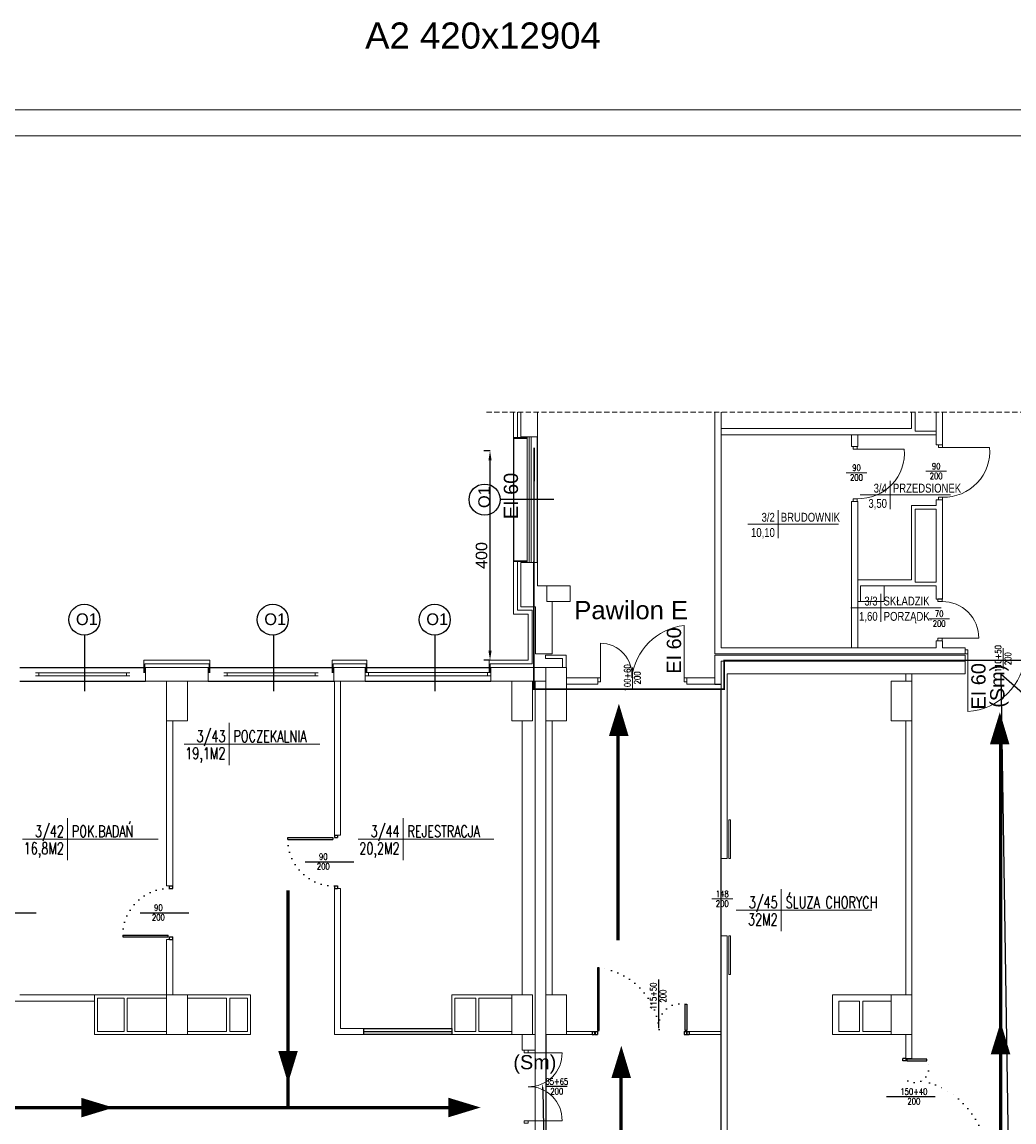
# Model space of a CAD drawing. Header units: millimetres. Extents: x 126553 to 403692, y -95821 to 38049.
# Tile 245 of 256: x 250739 to 252635, y 7509 to 9611. Entities that reach past the tile are written whole.
import ezdxf
from ezdxf import colors
from ezdxf.entities.mleader import LeaderData, LeaderLine
from ezdxf.enums import TextEntityAlignment as Align
from ezdxf.math import Vec2, Vec3

# ---------------------------------------------------------------- set-up
doc = ezdxf.new("R2010")
doc.units = ezdxf.units.MM
for name, pattern in [('ACAD_ISO02W100', [15, 12, -3]), ('DASHED', [15, 10, -5]), ('DOTX2', [12.7, 0, -12.7])]:
    doc.linetypes.add(name, pattern=pattern)
for name, color, linetype in [('11_widok i dodatki', 7, 'Continuous'), ('WENTYLE_WADLIWE', 1, 'Continuous'), ('WIDOK', 7, 'Continuous')]:
    doc.layers.add(name, color=color, linetype=linetype)
for name, color, linetype, lineweight in [('_(03 CIENKA DASHED)', 7, 'DASHED', 13), ('_(06 GRUBA)', 7, 'Continuous', 40), ('A-opis', 7, 'Continuous', 18), ('CIENKIE', 7, 'Continuous', 18), ('ekspertyza', 7, 'Continuous', 30), ('ewakaucja', 3, 'Continuous', 50), ('ocieplenie', 253, 'BATTING', 18), ('OKNA', 7, 'Continuous', 13), ('opisy', 7, 'Continuous', 18), ('ramki', 250, 'Continuous', 13), ('WAW_P-POŻ', 10, 'Continuous', 9), ('WAW_ŚLUSARKA ALUMINIOWA OPIS PB', 7, 'Continuous', 9), ('WYMIAR', 7, 'Continuous', 18), ('ŚCIANY CIENKIE', 7, 'Continuous', 18), ('ŚCIANY GRUBE', 7, 'Continuous', 20)]:
    doc.layers.add(name, color=color, linetype=linetype, lineweight=lineweight)
doc.styles.add('11_RJ', font='arial.ttf')
doc.styles.add('Arial', font='arial.ttf')
doc.styles.add('OPIS', font='romans.shx', dxfattribs={"width": 0.8})
doc.styles.add('ROMANS', font='romans.shx', dxfattribs={"width": 0.7})
doc.styles.add('STYLE1', font='txt', dxfattribs={"width": 0.8})
doc.linetypes.add('BATTING', pattern='A,0.0001,-0.1,[134,LTYPESHP.SHX,S=0.1,R=0,X=-0.1,Y=0],-0.2,[134,LTYPESHP.SHX,S=0.1,R=180,X=0.1,Y=0],-0.1', length=0.4001)
doc.dimstyles.new('100 moje', dxfattribs={"dimtxt": 22, "dimasz": 12, "dimexe": 12, "dimexo": 20, "dimgap": 3, "dimtad": 1, "dimdec": 1, "dimrnd": 0.5, "dimtxsty": 'Standard', "dimblk1": 'ARCHTICK', "dimblk2": 'ARCHTICK', "dimsah": 1, "dimcen": 0.1, "dimdle": 10, "dimclrd": 256, "dimclre": 256, "dimclrt": 256, "dimadec": 0, "dimazin": 0, "dimtfac": 1, "dimtdec": 1, "dimtofl": 0, "dimtmove": 1, "dimatfit": 3, "dimfxl": 12, "dimfxlon": 1, "dimtolj": 1, "dimtzin": 0, "dimarcsym": 0})

# ---------------------------------------------------------------- blocks, each defined once
blk = doc.blocks.new('OKNO')
at = {"layer": 'OKNA'}
for p, q in [((30, 15.9), (210, 15.9)), ((30, 9.9), (210, 9.9)), ((36, 9.9), (36, 15.9)), ((204, 9.9), (204, 15.9))]:
    blk.add_line(p, q, dxfattribs=at)
blk = doc.blocks.new('METKA')
for p, q in [((0, 26.9), (0, -26.9)), ((-57.4, 0), (115.4, 0))]:
    blk.add_line(p, q)
at = {"layer": 'opisy', "style": 'STYLE1', "width": 0.8, "flags": 4}
for tag, p in [('NUMER', (-6.1, 4.5)), ('POWIERZCHNIA', (-6, -24.6))]:
    blk.add_attdef(tag, text='', height=17, dxfattribs=at).set_placement(p, align=Align.RIGHT)
for tag, p in [('NAZWA', (5.3, 4.6)), ('POSADZKA', (5.6, -24.7))]:
    blk.add_attdef(tag, p, '', height=17, dxfattribs=at)
blk = doc.blocks.new('o1')
at = {"layer": 'WIDOK'}
blk.add_circle((-85.4, -0.7), 29.7, dxfattribs=at)
at = {"layer": 'opisy', "insert": (-101.5, 11.4), "char_height": 22.4, "width": 15.9, "attachment_point": 1}
blk.add_mtext('{\\fArial|b0|i0|c238|p34;O1}', dxfattribs=at)
blk = doc.blocks.new('A$C121B6CE3')
blk.add_lwpolyline([(0, -20), (0, 20)])
at = {"style": 'OPIS', "width": 0.8}
blk.add_attdef('Szerokość', text='', height=12, rotation=90, dxfattribs=at).set_placement((0, 0), align=Align.BOTTOM_CENTER)
blk.add_attdef('Wysokość', text='', height=12, rotation=90, dxfattribs=at).set_placement((3, 0), align=Align.TOP_CENTER)
blk = doc.blocks.new('*D2528')
at = {"layer": 'Defpoints', "color": 0, "linetype": 'Continuous', "lineweight": 60, "transparency": 16777216}
for p in [(251633.7, 8791.5), (251645.5, 8791.5), (251639.7, 8391.5)]:
    blk.add_point(p, dxfattribs=at)
at = {"layer": 'ekspertyza', "linetype": 'Continuous', "lineweight": -2, "transparency": 16777216}
for p, q in [((251633.7, 8791.5), (251621.7, 8791.5)), ((251633.7, 8409.5), (251633.7, 8773.5)), ((251633.7, 8391.5), (251621.7, 8391.5))]:
    blk.add_line(p, q, dxfattribs=at)
at = {"layer": 'ekspertyza', "linetype": 'Continuous', "lineweight": 60, "transparency": 16777216}
for points in [[(251630.7, 8773.5), (251636.7, 8773.5), (251633.7, 8791.5)], [(251630.7, 8409.5), (251636.7, 8409.5), (251633.7, 8391.5)]]:
    blk.add_solid(points, dxfattribs=at)
at = {"layer": 'ekspertyza', "linetype": 'Continuous', "lineweight": 20, "transparency": 16777216, "insert": (251617.5, 8591.5), "char_height": 22, "attachment_point": 5, "rotation": 90, "style": 'Arial'}
blk.add_mtext('\\A1;400', dxfattribs=at)

msp = doc.modelspace()

# ---------------------------------------------------------------- linework, layer by layer
for p, q in [((251336.24891, 8057.08599), (251342.36891, 8057.08599)), ((251336.24891, 8057.08599), (251336.24891, 8052.4914)), ((251342.36891, 8057.08599), (251342.36891, 8052.4914)), ((251247.11377, 8048.81572), (251247.11377, 8052.4914)), ((251247.11377, 8048.81572), (251333.49215, 8048.81572)), ((251247.18959, 8052.4914), (251333.49215, 8052.4914)), ((251333.49215, 8052.4914), (251333.49215, 8048.81572)), ((251336.24891, 8052.4914), (251342.36891, 8052.4914)), ((251280.49935, 8006.08599), (251373.51646, 8006.08599)), ((251021.03283, 7959.68059), (251027.15283, 7959.68059)), ((251021.03283, 7955.08599), (251021.03283, 7959.68059)), ((251021.03283, 7955.08599), (251027.15283, 7955.08599)), ((251027.15283, 7955.08599), (251027.15283, 7959.68059)), ((251336.24891, 7959.68059), (251342.36891, 7959.68059)), ((251336.24891, 7959.68059), (251336.24891, 7955.08599)), ((251336.24891, 7955.08599), (251342.36891, 7955.08599)), ((251342.36891, 7959.68059), (251342.36891, 7955.08599)), ((250673.28327, 7908.68059), (250766.30038, 7908.68059)), ((250965.28327, 7908.68059), (251058.30038, 7908.68059)), ((250931.89769, 7865.95086), (251018.27607, 7865.95086)), ((250931.89769, 7865.95086), (250931.89769, 7862.27518)), ((251018.27607, 7862.27518), (251018.27607, 7865.95086)), ((250931.97351, 7862.27518), (251018.27607, 7862.27518)), ((251021.03283, 7857.68059), (251021.03283, 7862.27518)), ((251021.03283, 7862.27518), (251027.15283, 7862.27518)), ((251021.03283, 7857.68059), (251027.15283, 7857.68059)), ((251027.15283, 7857.68059), (251027.15283, 7862.27518)), ((251955.38478, 7781.19923), (251955.38478, 7688.18212)), ((251829.03654, 7681.66793), (251829.03654, 7675.54793)), ((251829.03654, 7681.66793), (251833.63114, 7681.66793)), ((251829.03654, 7675.54793), (251833.63114, 7675.54793)), ((251833.63114, 7681.66793), (251833.63114, 7675.54793)), ((251834.53267, 7681.66793), (251834.53267, 7675.54793)), ((251834.53267, 7681.66793), (251839.12727, 7681.66793)), ((251834.53267, 7675.54793), (251839.12727, 7675.54793)), ((251839.12727, 7681.66793), (251839.12727, 7675.54793)), ((252004.44195, 7681.66793), (252004.44195, 7675.54793)), ((252004.44195, 7681.66793), (252009.03654, 7681.66793)), ((252004.44195, 7675.54793), (252009.03654, 7675.54793)), ((252009.03654, 7681.66793), (252009.03654, 7675.54793)), ((252009.93808, 7681.66793), (252009.93808, 7675.54793)), ((252009.93808, 7681.66793), (252014.53267, 7681.66793)), ((252009.93808, 7675.54793), (252014.53267, 7675.54793)), ((252014.53267, 7681.66793), (252014.53267, 7675.54793)), ((252428.7767, 7630.014), (252422.6567, 7630.014)), ((252422.6567, 7625.4194), (252422.6567, 7630.014)), ((252428.7767, 7625.4194), (252422.6567, 7625.4194)), ((252428.7767, 7625.4194), (252428.7767, 7630.014)), ((252484.52625, 7556.81044), (252391.50915, 7556.81044))]:
    msp.add_line(p, q)
for points in [[(251842.12727, 7683.66793), (251842.12727, 7803.27569), (251839.12727, 7803.27569), (251839.12727, 7683.66793)], [(252006.93808, 7683.66793), (252006.93808, 7733.51133), (252009.93808, 7733.51133), (252009.93808, 7683.66793)], [(252430.42939, 7625.4194), (252468.27279, 7625.4194), (252468.27279, 7628.4194), (252430.42939, 7628.4194)]]:
    msp.add_lwpolyline(points, close=True)
msp.add_lwpolyline([(251781.31275, 7576.31613), (251741.31275, 7576.31613)])
at = {"linetype": 'DOTX2'}
for centre, radius, start, end in [((251826.61893, 7673.30594), 130.85326, 5.34962458, 83.19347634), ((251997.24636, 7693.53416), 41.13519, 76.37261524, 191.25470095), ((252445.13461, 7611.26276), 27.12537, 241.68186377, 31.45957065), ((252422.72888, 7428.59336), 163.15936, 4.50364022, 76.71061733)]:
    msp.add_arc(centre, radius, start, end, dxfattribs=at)
at = {"linetype": 'DOTX2', "extrusion": (0, 0, -1)}
msp.add_ellipse((251336.24891, 8048.81572), major_axis=(63.02806, 63.02806), ratio=1, start_param=2.3561944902, end_param=3.9682396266, dxfattribs=at)
at = {"linetype": 'DOTX2'}
msp.add_ellipse((251021.03283, 7865.95086), major_axis=(-63.02806, 63.02806), ratio=1, start_param=-0.7853981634, end_param=0.826646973, dxfattribs=at)
at = {"layer": '11_widok i dodatki'}
msp.add_line((252063.44454, 8345.75164), (252075.15283, 8345.75164), dxfattribs=at)
at = {"layer": '_(03 CIENKA DASHED)'}
msp.add_line((251626.84166, 8865.3168), (253831.15823, 8865.3168), dxfattribs=at)
at = {"layer": '_(06 GRUBA)', "color": 3}
for points in [[(251880.0059, 8308.11759, 0, 37.5, 0), (251879.75107, 8246.41487, 37.5, 37.5, 0)], [(252608.1048, 8292.01188, 0, 37.5, 0), (252607.84996, 8230.30916, 37.5, 37.5, 0)], [(252609.69268, 7699.51907, 0, 37.5, 0), (252609.43785, 7637.81635, 37.5, 37.5, 0)], [(251247.60885, 7582.80678, 0, 37.5, 0), (251247.60885, 7644.51002, 37.5, 37.5, 0)], [(251884.64703, 7654.24015, 0, 37.5, 0), (251884.3922, 7592.53744, 37.5, 37.5, 0)], [(250914.08929, 7536.00184, 0, 37.5, 0), (250852.38605, 7536.00184, 37.5, 37.5, 0)], [(251615.67337, 7536.21981, 0, 37.5, 0), (251553.97012, 7536.21981, 37.5, 37.5, 0)]]:
    msp.add_lwpolyline(points, format="xyseb", dxfattribs=at)
at = {"layer": 'CIENKIE'}
for p, q in [((251678.44454, 8815.25164), (251678.44454, 8865.3168)), ((251678.44454, 8815.25164), (251704.44454, 8815.25164)), ((251678.44454, 8479.25164), (251678.44454, 8581.25164)), ((251678.44454, 8581.25164), (251704.44454, 8581.25164)), ((251678.44454, 8479.25164), (251706.44454, 8479.25164)), ((251706.44454, 8391.54793), (251706.44454, 8479.25164))]:
    msp.add_line(p, q, dxfattribs=at)
at = {"layer": 'ewakaucja', "color": 3, "lineweight": 60}
for points in [[(251878.66799, 7855.95552), (251878.66799, 8278.10251)], [(252609.43785, 8261.27948), (252609.43785, 6384.93244)], [(251247.60885, 7536.00184), (251247.60885, 7951.27183)], [(251884.49652, 6001.6408), (251884.49652, 7619.10647)], [(248471.32798, 7536.00184), (251582.21761, 7536.00184)]]:
    msp.add_lwpolyline(points, dxfattribs=at)
at = {"layer": 'ocieplenie', "ltscale": 16}
for p, q in [((251685.94454, 8816.75164), (251685.94454, 8865.3168)), ((251685.94454, 8486.75164), (251685.94454, 8579.75164)), ((251685.94454, 8486.75164), (251713.94454, 8486.75164)), ((251713.94454, 8486.75164), (251713.94454, 8384.54793))]:
    msp.add_line(p, q, dxfattribs=at)
at = {"layer": 'ocieplenie', "ltscale": 3.5}
for p, q in [((251678.44454, 8816.75164), (251704.44454, 8816.75164)), ((251678.44454, 8579.75164), (251704.44454, 8579.75164))]:
    msp.add_line(p, q, dxfattribs=at)
at = {"layer": 'ocieplenie'}
for p, q in [((250972.15283, 8391.54793), (251098.15283, 8391.54793)), ((250972.15283, 8391.54793), (250972.15283, 8367.45586)), ((251098.15283, 8367.45586), (251098.15283, 8391.54793)), ((251332.15283, 8391.54793), (251332.15283, 8367.45586)), ((251332.15283, 8391.54793), (251398.15283, 8391.54793)), ((251398.15283, 8367.45586), (251398.15283, 8391.54793)), ((251632.15283, 8391.54793), (251706.44454, 8391.54793)), ((251632.15283, 8391.54793), (251632.15283, 8367.45586))]:
    msp.add_line(p, q, dxfattribs=at)
at = {"layer": 'ocieplenie', "linetype": 'BATTING', "ltscale": 0.7}
for p, q in [((250973.65283, 8384.54793), (251096.65283, 8384.54793)), ((251333.65283, 8384.54793), (251396.65283, 8384.54793)), ((251633.65283, 8384.54793), (251713.94454, 8384.54793)), ((251707.86608, 8384.54793), (251680.15283, 8384.54793))]:
    msp.add_line(p, q, dxfattribs=at)
at = {"layer": 'ocieplenie', "linetype": 'BATTING', "ltscale": 0.15}
for p, q in [((250973.65283, 8384.54793), (250973.65283, 8367.45586)), ((251096.65283, 8367.45586), (251096.65283, 8384.54793)), ((251333.65283, 8384.54793), (251333.65283, 8367.45586)), ((251396.65283, 8367.45586), (251396.65283, 8384.54793)), ((251633.65283, 8384.54793), (251633.65283, 8367.45586))]:
    msp.add_line(p, q, dxfattribs=at)
at = {"layer": 'OKNA'}
for p, q in [((251704.44454, 8578.25164), (251704.44454, 8818.25164)), ((251708.44454, 8578.25164), (251708.44454, 8818.25164)), ((251712.44454, 8578.25164), (251712.44454, 8818.25164)), ((251395.15283, 8367.64001), (251635.15283, 8367.64001)), ((251395.15283, 8361.64001), (251635.15283, 8361.64001)), ((251401.15283, 8367.64001), (251401.15283, 8361.64001)), ((251629.15283, 8367.64001), (251629.15283, 8361.64001))]:
    msp.add_line(p, q, dxfattribs=at)
at = {"layer": 'opisy', "color": 7}
for points in [[(252327.51954, 8800.00256), (252335.31954, 8800.00256), (252335.31954, 8794.96484), (252327.51954, 8794.96484)], [(252490.64454, 8803.04922), (252498.44454, 8803.04922), (252498.44454, 8798.0115), (252490.64454, 8798.0115)], [(252327.51954, 8700.04028), (252335.31954, 8700.04028), (252335.31954, 8695.00256), (252327.51954, 8695.00256)], [(252490.64454, 8703.08694), (252498.44454, 8703.08694), (252498.44454, 8698.04922), (252490.64454, 8698.04922)], [(252489.89135, 8503.28936), (252497.69135, 8503.28936), (252497.69135, 8508.32708), (252489.89135, 8508.32708)], [(252489.89135, 8428.25164), (252497.69135, 8428.25164), (252497.69135, 8433.28936), (252489.89135, 8433.28936)], [(252541.85516, 8403.38227), (252541.85516, 8411.18227), (252546.89288, 8411.18227), (252546.89288, 8403.38227)], [(251839.55124, 8349.95164), (251839.55124, 8357.75164), (251844.58896, 8357.75164), (251844.58896, 8349.95164)], [(252004.58896, 8349.95164), (252004.58896, 8357.75164), (252009.62667, 8357.75164), (252009.62667, 8349.95164)], [(251698.62449, 7641.03762), (251706.42449, 7641.03762), (251706.42449, 7646.07534), (251698.62449, 7646.07534)], [(251706.42449, 7505.9999), (251698.62449, 7505.9999), (251698.62449, 7511.03762), (251706.42449, 7511.03762)]]:
    msp.add_lwpolyline(points, close=True, dxfattribs=at)
for points in [[(252335.31954, 8794.96484), (252425.31954, 8794.96484)], [(252498.44454, 8798.0115), (252588.44454, 8798.0115)], [(252497.69135, 8433.28936), (252567.69135, 8433.28936)], [(251706.42449, 7641.03762), (251771.42449, 7641.03762)], [(251706.42449, 7511.03762), (251771.42449, 7511.03762)]]:
    msp.add_lwpolyline(points, dxfattribs=at)
at = {"layer": 'opisy'}
for points in [[(252004.58896, 8357.75164), (252004.58896, 8457.75164)], [(251844.58896, 8357.75164), (251844.58896, 8417.75164), (251844.58896, 8423.7332)], [(252546.89288, 8403.38227), (252546.89288, 8293.38227)]]:
    msp.add_lwpolyline(points, dxfattribs=at)
at = {"layer": 'opisy', "color": 7}
for centre, radius, start, end in [((252338.26459, 8787.37575), 87.38511, 268.06865082, 4.98221312), ((252501.38959, 8790.42241), 87.38511, 268.06865082, 4.98221312), ((252498.88135, 8434.47936), 68.82029, 359.00922768, 90.99077232), ((251707.73992, 7639.72219), 63.69815, 268.81669913, 1.18330087), ((251707.73992, 7512.35306), 63.69815, 358.81669913, 91.18330087)]:
    msp.add_arc(centre, radius, start, end, dxfattribs=at)
at = {"layer": 'opisy'}
for centre, radius, start, end in [((252018.67785, 8343.66275), 114.95552, 97.03984143, 172.96015857), ((251844.30042, 8363.19969), 60.5342, 354.83641661, 89.72689837), ((252540.20704, 8410.06811), 116.87722, 273.27933382, 356.72066618)]:
    msp.add_arc(centre, radius, start, end, dxfattribs=at)
at = {"layer": 'ramki', "color": 0, "ltscale": 0.6}
for points in [[(246070.73775, 9443.51907), (258974.45308, 9443.51907), (258974.45308, 5243.51907), (246070.73775, 5243.51907)], [(246270.73775, 9393.51907), (258924.45308, 9393.51907), (258924.45308, 5293.51907), (246270.73775, 5293.51907)]]:
    msp.add_lwpolyline(points, close=True, dxfattribs=at)
at = {"layer": 'WAW_P-POŻ', "color": 1, "linetype": 'ACAD_ISO02W100', "ltscale": 2, "true_color": 0xff0000, "const_width": 3}
for points in [[(251717.89288, 8797.85974), (251717.39288, 8385.85974), (251717.39288, 8336.04975), (252081.39288, 8336.04975), (252081.39288, 8391.14528), (253452.89288, 8391.14528), (253452.89288, 8799.81752)], [(252069.15283, 5862.54793), (252069.15283, 5862.54793), (252069.15283, 5990.45288), (252069.15283, 6173.54793), (252408.15283, 6173.54793), (252408.15283, 7125.84395), (252075.15283, 7123.64515), (252075.15283, 8336.04975), (252075.44454, 8336.04975)]]:
    msp.add_lwpolyline(points, dxfattribs=at)
at = {"layer": 'WIDOK'}
for p, q in [((251678.44454, 8815.25164), (251678.44454, 8581.25164)), ((251724.44454, 8578.25164), (251724.44454, 8818.25164)), ((251755.83103, 8698.25164), (251653.05805, 8698.25164)), ((250858.42212, 8439.10229), (250858.42212, 8331.86746)), ((251219.77098, 8439.10229), (251219.77098, 8331.86746)), ((251527.94372, 8439.10229), (251527.94372, 8331.86746)), ((250735.15283, 8377.54793), (250975.15283, 8377.54793)), ((251095.15283, 8377.54793), (251335.15283, 8377.54793)), ((251395.15283, 8377.54793), (251635.15283, 8377.54793)), ((250735.15283, 8351.54793), (250975.15283, 8351.54793)), ((251095.15283, 8351.54793), (251335.15283, 8351.54793)), ((251395.15283, 8351.54793), (251635.15283, 8351.54793)), ((251392.15723, 7681.54793), (251560.5091, 7681.54793)), ((251740.15283, 7675.54793), (251740.15283, 7426.76473))]:
    msp.add_line(p, q, dxfattribs=at)
msp.add_lwpolyline([(251392.52113, 7687.54793), (251560.5091, 7687.54793), (251560.5091, 7675.54793), (251392.52113, 7675.54793)], close=True, dxfattribs=at)
at = {"layer": 'ŚCIANY CIENKIE'}
for p, q in [((251739.44454, 8401.25164), (251779.44454, 8401.25164)), ((251739.44454, 8401.25164), (251739.44454, 8394.25164)), ((251739.44454, 8394.25164), (251772.44454, 8394.25164)), ((251772.44454, 8377.54793), (251772.44454, 8394.25164)), ((251779.44454, 8377.54793), (251779.44454, 8401.25164)), ((252063.44454, 8401.25164), (252063.44454, 8345.75164)), ((252075.44454, 8389.25164), (252315.44454, 8389.25164)), ((252075.44454, 8389.25164), (252075.44454, 8012.16973)), ((252315.44454, 8389.25164), (252541.85516, 8389.25164)), ((251844.58896, 8357.75164), (251780.15283, 8357.75164)), ((251839.55124, 8357.75164), (251839.55124, 8345.75164)), ((252063.44454, 8357.75164), (252009.62667, 8357.75164)), ((252009.62667, 8357.75164), (252009.62667, 8345.75164)), ((251839.55124, 8345.75164), (251780.15283, 8345.75164)), ((252063.44454, 8345.75164), (252009.62667, 8345.75164))]:
    msp.add_line(p, q, dxfattribs=at)
msp.add_lwpolyline([(252063.44454, 8401.25164), (252541.85516, 8401.25164), (252541.85516, 8365.54793), (252087.15283, 8365.54793)], dxfattribs=at)
at = {"layer": 'ŚCIANY GRUBE'}
for p, q in [((251692.44454, 8818.25164), (251692.44454, 8865.3168)), ((251724.44454, 8818.25164), (251724.44454, 8865.3168)), ((252063.44454, 8403.25164), (252063.44454, 8865.3168)), ((252075.44454, 8562.25164), (252075.44454, 8865.3168)), ((252439.44454, 8865.3168), (252439.44454, 8834.25164)), ((252446.44454, 8865.3168), (252446.44454, 8829.25164)), ((252486.44454, 8803.04922), (252486.44454, 8865.3168)), ((252498.44454, 8803.04922), (252498.44454, 8865.3168)), ((252439.44454, 8834.25164), (252075.44454, 8834.25164)), ((251724.44454, 8818.25164), (251692.44454, 8818.25164)), ((252486.44454, 8822.25164), (252075.44454, 8822.25164)), ((252324.44454, 8822.25164), (252324.44454, 8800.00256)), ((252336.44454, 8822.25164), (252336.44454, 8800.00256)), ((252486.44454, 8829.25164), (252446.44454, 8829.25164)), ((252324.44454, 8800.00256), (252336.44454, 8800.00256)), ((252486.44454, 8803.04922), (252498.44454, 8803.04922)), ((252324.44454, 8695.00256), (252336.44454, 8695.00256)), ((252324.44454, 8695.00256), (252324.44454, 8415.25164)), ((252336.44454, 8695.00256), (252336.44454, 8415.25164)), ((252486.44454, 8687.25164), (252439.44454, 8687.25164)), ((252439.44454, 8545.25164), (252439.44454, 8687.25164)), ((252486.44454, 8698.04922), (252498.44454, 8698.04922)), ((252486.44454, 8687.25164), (252486.44454, 8698.04922)), ((252498.44454, 8508.25164), (252498.44454, 8698.04922)), ((252486.44454, 8680.25164), (252446.44454, 8680.25164)), ((252446.44454, 8540.25164), (252446.44454, 8680.25164)), ((252486.44454, 8540.25164), (252486.44454, 8680.25164)), ((251692.44454, 8493.25164), (251692.44454, 8578.25164)), ((251724.44454, 8578.25164), (251692.44454, 8578.25164)), ((251724.44454, 8533.25164), (251724.44454, 8578.25164)), ((252075.44454, 8562.25164), (252075.44454, 8415.25164)), ((252439.44454, 8545.25164), (252336.44454, 8545.25164)), ((252486.44454, 8540.25164), (252446.44454, 8540.25164)), ((251741.94454, 8533.25164), (251724.44454, 8533.25164)), ((251741.94454, 8503.25164), (251741.94454, 8533.25164)), ((251786.94454, 8533.25164), (251741.94454, 8533.25164)), ((251786.94454, 8503.25164), (251786.94454, 8533.25164)), ((252386.94454, 8533.25164), (252341.94454, 8533.25164)), ((252341.94454, 8503.25164), (252341.94454, 8533.25164)), ((252486.44454, 8533.25164), (252341.94454, 8533.25164)), ((252386.94454, 8503.25164), (252386.94454, 8533.25164)), ((252486.44454, 8508.25164), (252486.44454, 8533.25164)), ((251786.94454, 8503.25164), (251741.94454, 8503.25164)), ((251752.44454, 8503.25164), (251752.44454, 8403.25164)), ((252341.94454, 8503.25164), (252336.44454, 8503.25164)), ((252386.94454, 8503.25164), (252341.94454, 8503.25164)), ((252498.44454, 8508.25164), (252486.44454, 8508.25164)), ((251720.44454, 8493.25164), (251692.44454, 8493.25164)), ((251720.44454, 8493.25164), (251720.44454, 8403.25164)), ((252486.44454, 8415.25164), (252075.44454, 8415.25164)), ((252486.44454, 8415.25164), (252486.44454, 8428.25164)), ((252498.44454, 8428.25164), (252486.44454, 8428.25164)), ((252498.44454, 8415.25164), (252498.44454, 8428.25164)), ((252541.85516, 8415.25164), (252498.44454, 8415.25164)), ((252541.85516, 8403.38227), (252541.85516, 8415.25164)), ((251720.44454, 8403.25164), (251752.44454, 8403.25164)), ((252541.85516, 8403.38227), (252063.44454, 8403.25164)), ((251095.15283, 8377.54793), (250975.15283, 8377.54793)), ((250975.15283, 8377.54793), (250975.15283, 8351.54793)), ((251095.15283, 8377.54793), (251095.15283, 8351.54793)), ((251335.15283, 8377.54793), (251335.15283, 8351.54793)), ((251395.15283, 8377.54793), (251335.15283, 8377.54793)), ((251395.15283, 8377.54793), (251395.15283, 8351.54793)), ((251740.15283, 8377.54793), (251635.15283, 8377.54793)), ((251635.15283, 8377.54793), (251635.15283, 8351.54793)), ((251095.15283, 8351.54793), (250975.15283, 8351.54793)), ((251395.15283, 8351.54793), (251335.15283, 8351.54793)), ((251336.15283, 8057.08599), (251336.15283, 8351.54793)), ((251348.15283, 8057.08599), (251348.15283, 8351.54793)), ((251695.15283, 8351.54793), (251635.15283, 8351.54793)), ((251740.15283, 8351.54793), (251680.15283, 8351.54793)), ((251720.15283, 7675.54793), (251720.15283, 8351.54793)), ((252087.15283, 8012.16973), (252087.15283, 8365.54793)), ((252428.15283, 8351.54793), (252428.15283, 8365.54793)), ((252440.15283, 8351.54793), (252440.15283, 8365.54793)), ((251015.15283, 7959.68059), (251015.15283, 8275.54793)), ((251027.15283, 7959.68059), (251027.15283, 8275.54793)), ((251695.15283, 7751.54934), (251695.15283, 8275.54793)), ((251740.15283, 7751.54793), (251740.15283, 8275.54793)), ((251752.15283, 7751.54793), (251752.15283, 8275.54793)), ((252428.15283, 7751.54793), (252428.15283, 8275.54793)), ((252440.15283, 7751.54793), (252440.15283, 8275.54793)), ((251336.15283, 8057.08599), (251348.15283, 8057.08599)), ((252075.44454, 8012.16973), (252087.15283, 8012.16973)), ((251027.15283, 7959.68059), (251015.15283, 7959.68059)), ((251336.15283, 7675.54793), (251336.15283, 7955.08599)), ((251336.15283, 7955.08599), (251348.15283, 7955.08599)), ((251348.15283, 7687.54793), (251348.15283, 7955.08599)), ((251015.15283, 7751.54793), (251015.15283, 7857.68059)), ((251027.15283, 7857.68059), (251015.15283, 7857.68059)), ((251027.15283, 7751.54793), (251027.15283, 7857.68059)), ((252075.15283, 7526.47384), (252075.15283, 7864.16973)), ((252075.15283, 7864.16973), (252087.15283, 7864.16973)), ((252087.15283, 7388.54793), (252087.15283, 7864.16973)), ((250643.15283, 7739.54793), (250877.44028, 7739.54793)), ((250735.15283, 7751.54793), (251015.15283, 7751.54793)), ((250877.44028, 7675.54793), (250877.44028, 7751.54793)), ((250883.44028, 7745.54793), (250934.15283, 7745.54793)), ((250883.44028, 7681.54793), (250883.44028, 7745.54793)), ((250934.15283, 7681.54793), (250934.15283, 7745.54793)), ((250940.15283, 7745.54793), (251015.15283, 7745.54793)), ((250940.15283, 7681.54793), (250940.15283, 7745.54793)), ((251176.15283, 7751.54793), (251055.15283, 7751.54793)), ((251130.15283, 7745.54793), (251055.15283, 7745.54793)), ((251130.15283, 7681.54793), (251130.15283, 7745.54793)), ((251170.15283, 7745.54793), (251136.15283, 7745.54793)), ((251136.15283, 7681.54793), (251136.15283, 7745.54793)), ((251170.15283, 7681.54793), (251170.15283, 7745.54793)), ((251176.15283, 7675.54793), (251176.15283, 7751.54793)), ((251675.15283, 7751.54793), (251560.5091, 7751.54793)), ((251560.5091, 7675.54793), (251560.5091, 7751.54793)), ((251566.5091, 7681.54793), (251566.5091, 7745.54793)), ((251606.5091, 7745.54793), (251566.5091, 7745.54793)), ((251612.5091, 7751.54793), (251606.5091, 7751.54793)), ((251606.5091, 7681.54793), (251606.5091, 7745.54793)), ((251675.15283, 7745.54793), (251612.5091, 7745.54793)), ((251612.5091, 7681.54793), (251612.5091, 7745.54793)), ((252400.15283, 7751.54793), (252288.15283, 7751.54793)), ((252288.15283, 7751.54793), (252288.15283, 7675.54793)), ((252300.15283, 7739.54793), (252300.15283, 7681.33346)), ((252340.15283, 7739.54793), (252300.15283, 7739.54793)), ((252340.15283, 7739.54793), (252340.15283, 7681.33346)), ((252400.15283, 7739.54793), (252346.15283, 7739.54793)), ((252346.15283, 7739.54793), (252346.15283, 7681.33346)), ((250877.44028, 7675.54793), (251015.15283, 7675.54793)), ((250883.44028, 7681.54793), (250934.15283, 7681.54793)), ((250940.15283, 7681.54793), (251015.15283, 7681.54793)), ((251055.15283, 7681.54793), (251130.15283, 7681.54793)), ((251176.15283, 7675.54793), (251055.15283, 7675.54793)), ((251136.15283, 7681.54793), (251170.15283, 7681.54793)), ((251392.15723, 7675.54793), (251336.15283, 7675.54793)), ((251392.52113, 7687.54793), (251348.15283, 7687.54793)), ((251392.15723, 7675.54793), (251392.15723, 7687.54793)), ((251675.15283, 7675.54793), (251560.5091, 7675.54793)), ((251606.5091, 7681.54793), (251566.5091, 7681.54793)), ((251675.15283, 7681.54793), (251612.5091, 7681.54793)), ((251715.15283, 7675.54793), (251720.15283, 7675.54793)), ((251720.15283, 7675.54793), (251720.15283, 7426.76473)), ((251780.15283, 7681.54793), (251834.53267, 7681.54793)), ((251780.15283, 7675.54793), (251834.53267, 7675.54793)), ((251834.53267, 7675.54793), (251834.53267, 7681.54793)), ((252014.53267, 7675.54793), (252014.53267, 7681.54793)), ((252014.53267, 7681.54793), (252075.15283, 7681.54793)), ((252014.53267, 7675.54793), (252075.15283, 7675.54793)), ((252400.15283, 7675.54793), (252288.15283, 7675.54793)), ((252340.15283, 7681.33346), (252300.15283, 7681.33346)), ((252400.15283, 7681.33346), (252346.15283, 7681.33346)), ((252075.15283, 6653.54793), (252075.15283, 7526.47384))]:
    msp.add_line(p, q, dxfattribs=at)
for points in [[(251780.15283, 8275.54793), (251740.15283, 8275.54793), (251740.15283, 8377.54793), (251780.15283, 8377.54793), (251780.15283, 8275.54793)], [(251720.15283, 7675.54793), (251720.15283, 7646.07534), (251706.42449, 7646.07534), (251695.15283, 7646.07534), (251695.15283, 7675.54793)], [(252440.15283, 7675.54793), (252440.15015, 7630.014), (252428.15283, 7630.014), (252428.15283, 7675.54793)]]:
    msp.add_lwpolyline(points, dxfattribs=at)
for points in [[(251015.15283, 8275.54793), (251055.15283, 8275.54793), (251055.15283, 8351.54793), (251015.15283, 8351.54793)], [(251675.15283, 8275.54793), (251715.15283, 8275.54793), (251715.15283, 8351.54793), (251675.15283, 8351.54793)], [(252440.15283, 8275.54793), (252400.15283, 8275.54793), (252400.15283, 8351.54793), (252440.15283, 8351.54793)], [(252093.01564, 8012.16973), (252090.01564, 8012.16973), (252090.01564, 8086.16973), (252093.01564, 8086.16973)], [(252093.01564, 7790.16973), (252090.01564, 7790.16973), (252090.01564, 7864.16973), (252093.01564, 7864.16973)], [(251015.15283, 7675.54793), (251055.15283, 7675.54793), (251055.15283, 7751.54793), (251015.15283, 7751.54793)], [(251675.15283, 7675.54793), (251715.15283, 7675.54793), (251715.15283, 7751.54793), (251675.15283, 7751.54793)], [(251780.15283, 7675.54793), (251740.15283, 7675.54793), (251740.15283, 7751.54793), (251780.15283, 7751.54793)], [(252440.15283, 7675.54793), (252400.15283, 7675.54793), (252400.15283, 7751.54793), (252440.15283, 7751.54793)]]:
    msp.add_lwpolyline(points, close=True, dxfattribs=at)

# ---------------------------------------------------------------- block references
at = {"layer": 'CIENKIE'}
ref = msp.add_blockref('METKA', (251134.98563, 8230.96088), dxfattribs=dict(at, xscale=1.5, yscale=1.5, zscale=1.5))
ref.add_attrib('RODZAJ_POMIESCZENIA', 'POCZEKALNIA', (251143.19935, 8234.74491), dxfattribs={"layer": '0', "height": 22.5, "style": 'ROMANS', "width": 0.7})
ref.add_attrib('POWIERZCHNIA', '19,1M2', dxfattribs={"layer": '0', "height": 22.5, "style": 'ROMANS', "width": 0.7}).set_placement((251127.98422, 8202.05269), align=Align.RIGHT)
ref.add_attrib('NUMER', '3/43', dxfattribs={"layer": '0', "height": 22.5, "style": 'ROMANS', "width": 0.7}).set_placement((251127.98422, 8234.74491), align=Align.RIGHT)
ref = msp.add_blockref('METKA', (250826.22126, 8049.12481), dxfattribs=dict(at, xscale=1.5, yscale=1.5, zscale=1.5))
ref.add_attrib('RODZAJ_POMIESCZENIA', 'POK.BADAŃ', (250834.43497, 8052.90884), dxfattribs={"layer": '0', "height": 22.5, "style": 'ROMANS', "width": 0.7})
ref.add_attrib('POWIERZCHNIA', '16,8M2', dxfattribs={"layer": '0', "height": 22.5, "style": 'ROMANS', "width": 0.7}).set_placement((250819.21985, 8020.21663), align=Align.RIGHT)
ref.add_attrib('NUMER', '3/42', dxfattribs={"layer": '0', "height": 22.5, "style": 'ROMANS', "width": 0.7}).set_placement((250819.21985, 8052.90884), align=Align.RIGHT)
ref = msp.add_blockref('METKA', (251467.80493, 8049.12481), dxfattribs=dict(at, xscale=1.5, yscale=1.5, zscale=1.5))
ref.add_attrib('RODZAJ_POMIESCZENIA', 'REJESTRACJA', (251476.01865, 8052.90884), dxfattribs={"layer": '0', "height": 22.5, "style": 'ROMANS', "width": 0.7})
ref.add_attrib('POWIERZCHNIA', '20,2M2', dxfattribs={"layer": '0', "height": 22.5, "style": 'ROMANS', "width": 0.7}).set_placement((251460.80352, 8020.21663), align=Align.RIGHT)
ref.add_attrib('NUMER', '3/44', dxfattribs={"layer": '0', "height": 22.5, "style": 'ROMANS', "width": 0.7}).set_placement((251460.80352, 8052.90884), align=Align.RIGHT)
ref = msp.add_blockref('METKA', (252190.43159, 7913.35648), dxfattribs=dict(at, xscale=1.5, yscale=1.5, zscale=1.5))
ref.add_attrib('RODZAJ_POMIESCZENIA', 'ŚLUZA CHORYCH ', (252198.64531, 7917.14051), dxfattribs={"layer": '0', "height": 22.5, "style": 'ROMANS', "width": 0.7})
ref.add_attrib('POWIERZCHNIA', '32M2', dxfattribs={"layer": '0', "height": 22.5, "style": 'ROMANS', "width": 0.7}).set_placement((252183.43018, 7884.44829), align=Align.RIGHT)
ref.add_attrib('NUMER', '3/45', dxfattribs={"layer": '0', "height": 22.5, "style": 'ROMANS', "width": 0.7}).set_placement((252183.43018, 7917.14051), align=Align.RIGHT)
at = {"layer": 'opisy'}
ref = msp.add_blockref('METKA', (252398.34168, 8707.1704), dxfattribs=at)
ref.add_attrib('NAZWA', 'PRZEDSIONEK', (252403.68293, 8711.72939), dxfattribs={"height": 17, "style": 'STYLE1', "width": 0.8, "flags": 4})
ref.add_attrib('NUMER', '3/4', dxfattribs={"height": 17, "style": 'STYLE1', "width": 0.8, "flags": 4}).set_placement((252392.19922, 8711.63783), align=Align.RIGHT)
ref.add_attrib('POWIERZCHNIA', '3,50', dxfattribs={"height": 17, "style": 'STYLE1', "width": 0.8, "flags": 4}).set_placement((252392.30067, 8682.53263), align=Align.RIGHT)
ref = msp.add_blockref('METKA', (252184.0997, 8651.5276), dxfattribs=at)
ref.add_attrib('NAZWA', 'BRUDOWNIK', (252189.44095, 8656.08659), dxfattribs={"height": 17, "style": 'STYLE1', "width": 0.8, "flags": 4})
ref.add_attrib('NUMER', '3/2', dxfattribs={"height": 17, "style": 'STYLE1', "width": 0.8, "flags": 4}).set_placement((252177.95725, 8655.99503), align=Align.RIGHT)
ref.add_attrib('POWIERZCHNIA', '10,10', dxfattribs={"height": 17, "style": 'STYLE1', "width": 0.8, "flags": 4}).set_placement((252178.05869, 8626.88983), align=Align.RIGHT)
msp.add_blockref('METKA', (252380.50093, 8491.31936), dxfattribs=at).add_auto_attribs({'NAZWA': 'SKŁADZIK', 'POSADZKA': 'PORZĄDK.', 'NUMER': '3/3', 'POWIERZCHNIA': '1,60'})
at = {"layer": 'WAW_ŚLUSARKA ALUMINIOWA OPIS PB', "color": 7}
ref = msp.add_blockref('A$C121B6CE3', (252334.11408, 8749.57554), dxfattribs=dict(at, xscale=-1, rotation=90))
ref.add_attrib('Szerokość', '90', dxfattribs={"layer": '0', "color": 7, "height": 12, "style": 'OPIS', "width": 0.8}).set_placement((252334.11408, 8749.57554), align=Align.BOTTOM_CENTER)
ref.add_attrib('Wysokość', '200', dxfattribs={"layer": '0', "color": 7, "height": 12, "style": 'OPIS', "width": 0.8}).set_placement((252334.11408, 8746.57554), align=Align.TOP_CENTER)
ref = msp.add_blockref('A$C121B6CE3', (252486.42445, 8752.6222), dxfattribs=dict(at, xscale=-1, rotation=90))
ref.add_attrib('Szerokość', '90', dxfattribs={"layer": '0', "color": 7, "height": 12, "style": 'OPIS', "width": 0.8}).set_placement((252486.42445, 8752.6222), align=Align.BOTTOM_CENTER)
ref.add_attrib('Wysokość', '200', dxfattribs={"layer": '0', "color": 7, "height": 12, "style": 'OPIS', "width": 0.8}).set_placement((252486.42445, 8749.6222), align=Align.TOP_CENTER)
ref = msp.add_blockref('A$C121B6CE3', (252492.16921, 8470.42317), dxfattribs=dict(at, xscale=-1, rotation=90))
ref.add_attrib('Szerokość', '70', dxfattribs={"layer": '0', "color": 1, "height": 12, "style": 'OPIS', "width": 0.8}).set_placement((252492.16921, 8470.42317), align=Align.BOTTOM_CENTER)
ref.add_attrib('Wysokość', '200', dxfattribs={"layer": '0', "color": 7, "height": 12, "style": 'OPIS', "width": 0.8}).set_placement((252492.16921, 8467.42317), align=Align.TOP_CENTER)
ref = msp.add_blockref('A$C121B6CE3', (252614.46283, 8394.30389), dxfattribs=dict(at, xscale=-1, rotation=180))
ref.add_attrib('Szerokość', '110+50', dxfattribs={"layer": '0', "color": 7, "height": 12, "rotation": 90, "style": 'OPIS', "width": 0.8}).set_placement((252614.46283, 8394.30389), align=Align.BOTTOM_CENTER)
ref.add_attrib('Wysokość', '200', dxfattribs={"layer": '0', "color": 7, "height": 12, "rotation": 90, "style": 'OPIS', "width": 0.8}).set_placement((252617.46283, 8394.30389), align=Align.TOP_CENTER)
ref = msp.add_blockref('A$C121B6CE3', (251905.97752, 8357.54793), dxfattribs=dict(at, xscale=-1, rotation=180))
ref.add_attrib('Szerokość', '100+60', dxfattribs={"layer": '0', "color": 7, "height": 12, "rotation": 90, "style": 'OPIS', "width": 0.8}).set_placement((251905.97752, 8357.54793), align=Align.BOTTOM_CENTER)
ref.add_attrib('Wysokość', '200', dxfattribs={"layer": '0', "color": 7, "height": 12, "rotation": 90, "style": 'OPIS', "width": 0.8}).set_placement((251908.97752, 8357.54793), align=Align.TOP_CENTER)
ref = msp.add_blockref('A$C121B6CE3', (251315.01118, 8006.08599), dxfattribs=dict(at, xscale=-1, rotation=90))
ref.add_attrib('Szerokość', '90', dxfattribs={"layer": '0', "color": 7, "height": 12, "style": 'OPIS', "width": 0.8}).set_placement((251315.01118, 8006.08599), align=Align.BOTTOM_CENTER)
ref.add_attrib('Wysokość', '200', dxfattribs={"layer": '0', "color": 7, "height": 12, "style": 'OPIS', "width": 0.8}).set_placement((251315.01118, 8003.08599), align=Align.TOP_CENTER)
ref = msp.add_blockref('A$C121B6CE3', (252077.51704, 7935.03405), dxfattribs=dict(at, xscale=-1, rotation=90))
ref.add_attrib('Szerokość', '148', dxfattribs={"layer": '0', "color": 7, "height": 12, "style": 'OPIS', "width": 0.8}).set_placement((252077.51704, 7935.03405), align=Align.BOTTOM_CENTER)
ref.add_attrib('Wysokość', '200', dxfattribs={"layer": '0', "color": 7, "height": 12, "style": 'OPIS', "width": 0.8}).set_placement((252077.51704, 7932.03405), align=Align.TOP_CENTER)
ref = msp.add_blockref('A$C121B6CE3', (250999.7951, 7908.68059), dxfattribs=dict(at, xscale=-1, rotation=90))
ref.add_attrib('Szerokość', '90', dxfattribs={"layer": '0', "color": 7, "height": 12, "style": 'OPIS', "width": 0.8}).set_placement((250999.7951, 7908.68059), align=Align.BOTTOM_CENTER)
ref.add_attrib('Wysokość', '200', dxfattribs={"layer": '0', "color": 7, "height": 12, "style": 'OPIS', "width": 0.8}).set_placement((250999.7951, 7905.68059), align=Align.TOP_CENTER)
ref = msp.add_blockref('A$C121B6CE3', (251955.38478, 7749.1298), dxfattribs=dict(at, xscale=-1, rotation=180))
ref.add_attrib('Szerokość', '115+50', dxfattribs={"layer": '0', "color": 7, "height": 12, "rotation": 90, "style": 'OPIS', "width": 0.8}).set_placement((251955.38478, 7749.1298), align=Align.BOTTOM_CENTER)
ref.add_attrib('Wysokość', '200', dxfattribs={"layer": '0', "color": 7, "height": 12, "rotation": 90, "style": 'OPIS', "width": 0.8}).set_placement((251958.38478, 7749.1298), align=Align.TOP_CENTER)
ref = msp.add_blockref('A$C121B6CE3', (252443.76655, 7557.08895), dxfattribs=dict(at, xscale=-1, rotation=90))
ref.add_attrib('Szerokość', '150+40', dxfattribs={"layer": '0', "color": 7, "height": 12, "style": 'OPIS', "width": 0.8}).set_placement((252443.76655, 7557.08895), align=Align.BOTTOM_CENTER)
ref.add_attrib('Wysokość', '200', dxfattribs={"layer": '0', "color": 7, "height": 12, "style": 'OPIS', "width": 0.8}).set_placement((252443.76655, 7554.08895), align=Align.TOP_CENTER)
at = {"layer": 'WIDOK', "rotation": 90}
msp.add_blockref('o1', (251622.69392, 8783.66077), dxfattribs=at)
at = {"layer": 'WIDOK'}
for p in [(250943.71197, 8469.46642), (251303.71197, 8469.46642), (251613.35284, 8469.46642)]:
    msp.add_blockref('o1', p, dxfattribs=at)
at = {"layer": 'ŚCIANY GRUBE'}
for p in [(250735.15283, 8351.54793), (251095.15283, 8351.54793)]:
    msp.add_blockref('OKNO', p, dxfattribs=at)

# ---------------------------------------------------------------- texts
at = {"color": 1, "style": 'OPIS', "width": 0.8}
msp.add_attdef('65+65', text='', height=12, dxfattribs=at).set_placement((251761.31275, 7576.31613), align=Align.BOTTOM_CENTER)
at = {"style": 'OPIS', "width": 0.8}
msp.add_attdef('200', text='', height=12, dxfattribs=at).set_placement((251761.31275, 7573.31613), align=Align.TOP_CENTER)
at = {"layer": 'A-opis', "color": 0, "insert": (251394.97204, 9610.43846), "char_height": 50, "width": 1752.6078, "attachment_point": 1}
msp.add_mtext('{\\fArial|b0|i0|c238|p34;A2 420x12904}', dxfattribs=at)
at = {"layer": 'WENTYLE_WADLIWE', "color": 1, "true_color": 0xff0000, "char_height": 27.2, "width": 910.3121725, "attachment_point": 1, "rotation": 90}
for s, insert, style in [('EI 60', (251659.9278, 8660.93795), 'Arial'), ('EI 60', (251971.59266, 8365.45945), 'Arial'), ('EI 60', (252553.59114, 8297.0103), 'Arial'), ('       {\\C5;(Sm)}', (252589.57453, 8226.50992), '11_RJ')]:
    msp.add_mtext(s, dxfattribs=dict(at, insert=insert, style=style))
at = {"layer": 'WENTYLE_WADLIWE', "color": 1, "true_color": 0xff0000, "insert": (251604.31945, 7636.51684), "char_height": 27.2, "width": 910.3121725, "attachment_point": 1, "style": '11_RJ'}
msp.add_mtext('       {\\C5;(Sm)}', dxfattribs=at)
at = {"layer": 'WYMIAR', "color": 5, "insert": (251794.76493, 8504.60392), "char_height": 35, "width": 445.967337, "attachment_point": 1}
msp.add_mtext('{\\fArial|b0|i0|c238|p34;Pawilon E}', dxfattribs=at)

# ---------------------------------------------------------------- dimensions: what is measured, and where the dimension line sits
at = {"layer": 'ekspertyza', "color": 7, "linetype": 'Continuous', "lineweight": 20}
dim = msp.add_linear_dim(base=(251633.70112, 8791.50571), p1=(251639.70173, 8391.54793), p2=(251645.5136, 8791.50571), angle=90, dimstyle='100 moje', override={"dimasz": 18, "dimgap": 5, "dimtxsty": 'Arial'}, dxfattribs=at)
dim.commit()
dim.dimension.update_dxf_attribs({"geometry": '*D2528', "text_midpoint": (251617.46851, 8591.52682)})

# ---------------------------------------------------------------- leaders
at = {"layer": '_(06 GRUBA)', "color": 5, "lineweight": -3}
ml = msp.add_multileader_mtext('Standard', dxfattribs=at)
ml.set_content('drzwi do wymiany na dymoszczelne (Sm) o szerokości skrzydła nieblokowanego minimum 0,9 m', color=5, style='ROMANS')
ml.set_leader_properties()
ml.build(insert=Vec2(0, 0))
ml.multileader.update_dxf_attribs({"text_right_attachment_type": 6, "dogleg_length": 0.36, "arrow_head_size": 12, "scale": 3})
ctx = ml.context
ctx.base_point, ctx.scale, ctx.char_height, ctx.arrow_head_size, ctx.landing_gap_size, ctx.plane_origin = Vec3(252863.56346, 9143.53003), 3, 25, 12, 6, Vec3(252681.83201, 6726.54062)
ctx.right_attachment = 6
notes = []
notes.append((ctx, [(1, (1, 1, 0), (254211.64346, 9126.86337), (-1, 0), 1.08, [(2, [(251734.12473, 7581.7455), (251752.78131, 6632.2673), (248397.15283, 7537.87047), (248528.26956, 6684.50232), (252642.71263, 6271.71049), (252610.46283, 8364.81817), (252790.40858, 8206.14593)], 0, []), (9, [(256057.9102, 6041.11225), (256058.63854, 8178.18365), (254211.64346, 9126.86337)], 0, [])])]))
ctx.mtext.insert, ctx.mtext.flow_direction = Vec3(252869.56346, 9160.1967), 5
for ctx, leaders in notes:
    for number, flags, end, landing, length, lines in leaders:
        leader = LeaderData()
        leader.index, (leader.has_last_leader_line, leader.has_dogleg_vector, leader.attachment_direction) = number, flags
        leader.last_leader_point, leader.dogleg_vector, leader.dogleg_length = Vec3(end), Vec3(landing), length
        for number, points, colour, breaks in lines:
            line = LeaderLine()
            line.index, line.vertices, line.color, line.breaks = number, Vec3.list(points), colors.encode_raw_color(colour), breaks
            leader.lines.append(line)
        ctx.leaders.append(leader)

doc.saveas('drawing.dxf')
